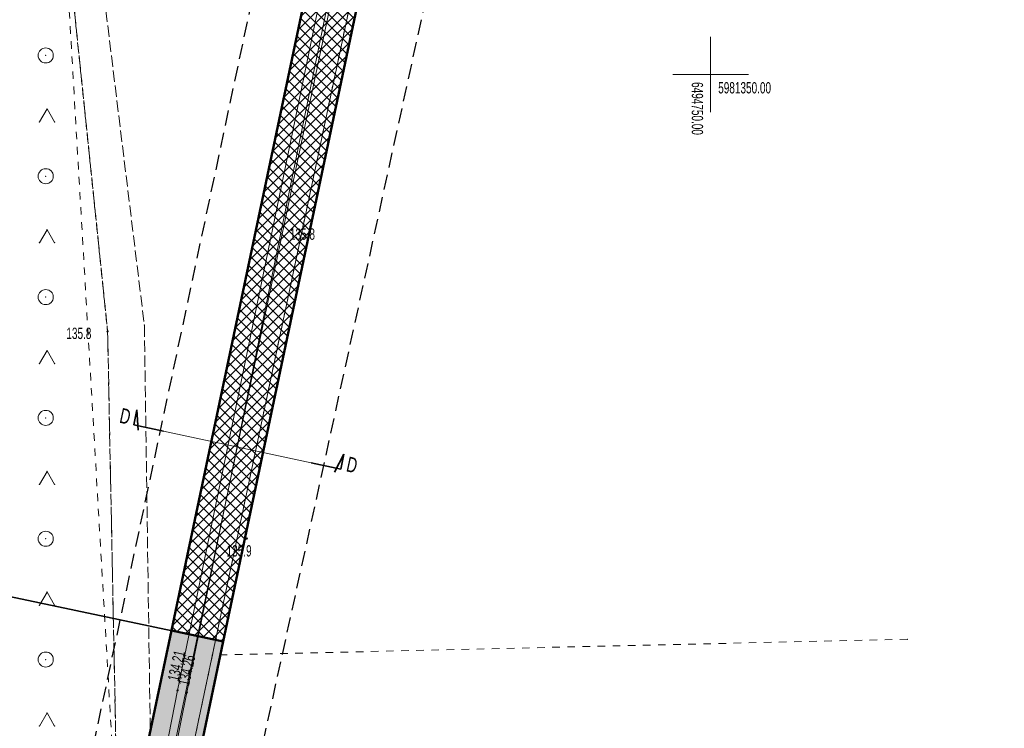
# Model space of a CAD drawing. Extents: x 6456700 to 6518119, y 5963420 to 5980059.
# Tile 93 of 256: x 6511973 to 6512038, y 5964856 to 5964903. Entities that reach past the tile are written whole.
import ezdxf
from ezdxf.enums import TextEntityAlignment as Align

# ---------------------------------------------------------------- set-up
doc = ezdxf.new("R2010")
doc.units = 0
doc.header["$MEASUREMENT"] = 0
for name, pattern in [('L_0_03', [1, 0.5, -0.5]), ('L_0_04', [1.5, 1, -0.5]), ('L_0_52', [1, 0.75, -0.25]), ('L_0_5A', [0.75, 0.5, -0.25])]:
    doc.linetypes.add(name, pattern=pattern)
doc.layers.get('0').update_dxf_attribs({"color": 2, "linetype": 'CONTINUOUS', "lineweight": 5})
for name, color, linetype, lineweight in [('18mm Kreska ciągła', 7, 'CONTINUOUS', 18), ('218_kontur_uzytku_gruntowego', 96, 'L_0_03', 18), ('219_dzialka_ewidencyjna', 7, 'CONTINUOUS', 18), ('35mm Ciągła', 7, 'CONTINUOUS', 35), ('50mm Kreska ciągła', 7, 'CONTINUOUS', 50), ('9mm Kreska ciągła', 252, 'CONTINUOUS', 9), ('jezdnia', 7, 'CONTINUOUS', 18), ('pikieta_naturalna', 7, 'CONTINUOUS', 18), ('pikieta_naturalna_Atr2', 7, 'CONTINUOUS', 18), ('przewod_kanalizacyjny', 7, 'CONTINUOUS', 18), ('przewod_wodociagowy', 7, 'CONTINUOUS', 18), ('rzedna', 7, 'CONTINUOUS', 18), ('rzedna_Atr2', 7, 'CONTINUOUS', 18), ('siatka_krzyrzy', 7, 'CONTINUOUS', 18), ('teren_zalesiony', 7, 'CONTINUOUS', 18), ('Zakres', 7, 'CONTINUOUS', 18)]:
    doc.layers.add(name, color=color, linetype=linetype, lineweight=lineweight)
doc.styles.get("Standard").update_dxf_attribs({"font": 'txt', "width": 0.75})
doc.styles.add('Znaczniki', font='GOTHIC.TTF', dxfattribs={"width": 0.7})

# ---------------------------------------------------------------- blocks, each defined once
blk = doc.blocks.new('mdcp_nowa')
at = {"layer": 'pikieta_naturalna', "linetype": 'Continuous', "lineweight": 18}
for points in [[(6494723.11, 5981340.555, 1), (6494723.11, 5981340.645, 1)], [(6494710.11, 5981332.945, 1), (6494710.11, 5981333.035, 1)], [(6494719.31, 5981319.235, 1), (6494719.31, 5981319.325, 1)]]:
    blk.add_hatch(color=18, dxfattribs=at).paths.add_polyline_path(points)
at = {"layer": 'rzedna', "linetype": 'Continuous', "lineweight": 18}
for points in [[(6494714.74, 5981309.175, 1), (6494714.74, 5981309.265, 1)], [(6494715.35, 5981309.045, 1), (6494715.35, 5981309.135, 1)]]:
    blk.add_hatch(color=18, dxfattribs=at).paths.add_polyline_path(points)
blk.add_point((6494763.016, 5981312.616))
at = {"layer": '218_kontur_uzytku_gruntowego', "lineweight": 18, "flags": 128}
for points in [[(6494710.63, 5981301.79), (6494704.6, 5981405.16)], [(6494721.07, 5981345.14), (6494728.97, 5981382.54)], [(6494717.04, 5981311.56), (6494731.9, 5981381.92)], [(6494713.86, 5981310.97), (6494721.07, 5981345.14)], [(6494763.016, 5981312.616), (6494717.04, 5981311.56)], [(6494713.86, 5981296.49), (6494717.04, 5981311.56)], [(6494710.85, 5981296.74), (6494713.86, 5981310.97)]]:
    blk.add_lwpolyline(points, dxfattribs=at)
at = {"layer": '218_kontur_uzytku_gruntowego'}
for p in [(6494721.07, 5981345.14), (6494721.07, 5981345.14), (6494721.07, 5981345.14), (6494721.07, 5981345.14), (6494717.04, 5981311.56), (6494717.04, 5981311.56), (6494717.04, 5981311.56), (6494717.04, 5981311.56), (6494717.04, 5981311.56), (6494717.04, 5981311.56), (6494713.86, 5981310.97), (6494713.86, 5981310.97), (6494713.86, 5981310.97), (6494713.86, 5981310.97)]:
    blk.add_point(p, dxfattribs=at)
at = {"layer": '219_dzialka_ewidencyjna', "color": 3, "linetype": 'Continuous', "lineweight": 18, "flags": 128}
for points in [[(6494710.85, 5981296.74), (6494728.97, 5981382.54)], [(6494713.86, 5981296.49), (6494731.9, 5981381.92)]]:
    blk.add_lwpolyline(points, dxfattribs=at)
at = {"layer": 'jezdnia', "color": 7, "linetype": 'L_0_52', "lineweight": 18, "flags": 128}
blk.add_lwpolyline([(6494689.93, 5981416.78), (6494706.92, 5981400.82), (6494709.41, 5981359.01), (6494712.54, 5981333.42), (6494712.98, 5981303.17), (6494713.31, 5981300.28), (6494713.85, 5981296.4), (6494712.82, 5981273.82), (6494714.22, 5981236.42), (6494712.46, 5981224.52), (6494707.96, 5981224.18), (6494709.02, 5981238.31), (6494710.21, 5981273.66), (6494710.7, 5981303.42), (6494710.11, 5981332.99), (6494707.44, 5981358.78), (6494704.94, 5981398.86), (6494688.46, 5981414.69)], close=True, dxfattribs=at)
at = {"layer": 'jezdnia'}
for p in [(6494712.54, 5981333.42), (6494710.11, 5981332.99)]:
    blk.add_point(p, dxfattribs=at)
at = {"layer": 'pikieta_naturalna', "color": 7, "linetype": 'Continuous', "lineweight": 18}
for centre in [(6494723.11, 5981340.6), (6494710.11, 5981332.99), (6494719.31, 5981319.28)]:
    blk.add_circle(centre, 0.045, dxfattribs=at)
at = {"layer": 'pikieta_naturalna'}
for p in [(6494723.11, 5981340.6), (6494710.11, 5981332.99), (6494719.31, 5981319.28)]:
    blk.add_point(p, dxfattribs=at)
at = {"layer": 'przewod_kanalizacyjny', "color": 34, "linetype": 'Continuous', "lineweight": 18, "flags": 128}
blk.add_lwpolyline([(6494710.02, 5981224.59), (6494712.73, 5981299.13), (6494714.74, 5981309.22), (6494725.45, 5981361.32), (6494736.71, 5981416.58), (6494748.57, 5981474.51), (6494759.64, 5981528.56), (6494769.33, 5981575.9), (6494780.23, 5981628.88), (6494789.56, 5981673.48), (6494801.12, 5981726.88), (6494812.93, 5981781.06), (6494824.61, 5981835.02), (6494837.01, 5981892.75), (6494849.07, 5981948.89), (6494861.07, 5982003.73), (6494867.35, 5982032.39), (6494874.85, 5982069.31)], dxfattribs=at)
at = {"layer": 'przewod_kanalizacyjny'}
blk.add_point((6494714.74, 5981309.22), dxfattribs=at)
at = {"layer": 'przewod_wodociagowy', "color": 5, "linetype": 'Continuous', "lineweight": 18, "flags": 128}
blk.add_lwpolyline([(6494892.06, 5982140.59), (6494877.83, 5982080.71), (6494875.47, 5982069.24), (6494867.82, 5982032.34), (6494861.63, 5982003.58), (6494849.58, 5981948.68), (6494837.65, 5981892.5), (6494825.12, 5981834.8), (6494813.48, 5981780.79), (6494801.71, 5981726.67), (6494790.16, 5981673.27), (6494780.64, 5981628.68), (6494769.72, 5981575.76), (6494760.13, 5981528.44), (6494749.03, 5981474.44), (6494737.27, 5981416.53), (6494726.02, 5981361.28), (6494715.35, 5981309.09), (6494713.3, 5981298.99), (6494710.89, 5981224.49)], dxfattribs=at)
at = {"layer": 'przewod_wodociagowy'}
blk.add_point((6494715.35, 5981309.09), dxfattribs=at)
at = {"layer": 'rzedna', "color": 7, "linetype": 'Continuous', "lineweight": 18}
for centre in [(6494714.74, 5981309.22), (6494715.35, 5981309.09)]:
    blk.add_circle(centre, 0.045, dxfattribs=at)
at = {"layer": 'rzedna'}
for p in [(6494714.74, 5981309.22), (6494715.35, 5981309.09)]:
    blk.add_point(p, dxfattribs=at)
at = {"layer": 'siatka_krzyrzy', "linetype": 'Continuous', "lineweight": 18, "flags": 128}
for points in [[(6494750, 5981347.5), (6494750, 5981352.5)], [(6494747.5, 5981350), (6494752.5, 5981350)]]:
    blk.add_lwpolyline(points, dxfattribs=at)
at = {"layer": 'teren_zalesiony', "color": 7, "linetype": 'L_0_5A', "lineweight": 18, "flags": 128}
blk.add_lwpolyline([(6494698.67, 5981224.19), (6494696.16, 5981225.8), (6494692.81, 5981249.42), (6494692.53, 5981259.85), (6494691.16, 5981277.24), (6494686.93, 5981297.02), (6494689.27, 5981334.06), (6494688.46, 5981414.69), (6494704.94, 5981398.86), (6494707.44, 5981358.78), (6494710.11, 5981332.99), (6494710.7, 5981303.42), (6494710.21, 5981273.66), (6494709.02, 5981238.31), (6494707.96, 5981224.18)], close=True, dxfattribs=at)
at = {"layer": 'teren_zalesiony', "color": 7, "linetype": 'Continuous', "lineweight": 18, "flags": 128}
for points in [[(6494705.603, 5981346.863), (6494706.103, 5981347.729)], [(6494706.103, 5981347.729), (6494706.603, 5981346.863)], [(6494705.603, 5981338.863), (6494706.103, 5981339.729)], [(6494706.103, 5981339.729), (6494706.603, 5981338.863)], [(6494705.603, 5981330.863), (6494706.103, 5981331.729)], [(6494706.103, 5981331.729), (6494706.603, 5981330.863)], [(6494705.603, 5981322.863), (6494706.103, 5981323.729)], [(6494706.103, 5981323.729), (6494706.603, 5981322.863)], [(6494705.603, 5981314.863), (6494706.103, 5981315.729)], [(6494706.103, 5981315.729), (6494706.603, 5981314.863)], [(6494705.603, 5981306.863), (6494706.103, 5981307.729)], [(6494706.103, 5981307.729), (6494706.603, 5981306.863)]]:
    blk.add_lwpolyline(points, dxfattribs=at)
at = {"layer": 'teren_zalesiony', "color": 7, "linetype": 'Continuous', "lineweight": 18}
for centre in [(6494706.016, 5981351.266), (6494706.016, 5981343.266), (6494706.016, 5981335.266), (6494706.016, 5981327.266), (6494706.016, 5981319.266), (6494706.016, 5981311.266)]:
    blk.add_circle(centre, 0.5, dxfattribs=at)
at = {"layer": 'teren_zalesiony'}
for p in [(6494706.016, 5981351.266), (6494706.103, 5981347.729), (6494706.103, 5981347.729), (6494705.603, 5981346.863), (6494706.603, 5981346.863), (6494706.016, 5981343.266), (6494706.103, 5981339.729), (6494706.103, 5981339.729), (6494705.603, 5981338.863), (6494706.603, 5981338.863), (6494706.016, 5981335.266), (6494710.11, 5981332.99), (6494706.103, 5981331.729), (6494706.103, 5981331.729), (6494705.603, 5981330.863), (6494706.603, 5981330.863), (6494706.016, 5981327.266), (6494706.103, 5981323.729), (6494706.103, 5981323.729), (6494705.603, 5981322.863), (6494706.603, 5981322.863), (6494706.016, 5981319.266), (6494706.103, 5981315.729), (6494706.103, 5981315.729), (6494705.603, 5981314.863), (6494706.603, 5981314.863), (6494706.016, 5981311.266), (6494706.103, 5981307.729), (6494706.103, 5981307.729), (6494705.603, 5981306.863), (6494706.603, 5981306.863)]:
    blk.add_point(p, dxfattribs=at)
at = {"layer": 'Zakres', "linetype": 'L_0_04', "lineweight": 25, "flags": 128}
blk.add_lwpolyline([(6495113.77, 5985050.22), (6495121.12, 5984877.07), (6495125.76, 5984757.87), (6495129.89, 5984649.81), (6495141.08, 5984611.3), (6495145.77, 5984544.53), (6495147.36, 5984487.27), (6495157.22, 5984392.07), (6495162.95, 5984387.45), (6495180.24, 5984384.16), (6495229.5, 5984386.61), (6495251.65, 5984373.41), (6495258.77, 5984357.12), (6495255.44, 5984330.44), (6495250.77, 5984304.39), (6495252.21, 5984282.78), (6495255.46, 5984256.45), (6495254.94, 5984238.25), (6495266.4, 5984211), (6495277.24, 5984182.33), (6495294.2, 5984133.19), (6495300.94, 5984095.37), (6495313.24, 5984037.69), (6495317.44, 5983978.18), (6495300.35, 5983922.18), (6495282.35, 5983883.38), (6495266.21, 5983862.23), (6495242.03, 5983839.67), (6495211.11, 5983816.86), (6495158.26, 5983772.66), (6495130.6, 5983651.16), (6495116.31, 5983543.43), (6495129.51, 5983346.73), (6495134.58, 5983264.71), (6495139.64, 5983186.97), (6495193.25, 5983077.94), (6495199.2, 5983041.97), (6495206.23, 5983026), (6495208.96, 5983004.88), (6495202.27, 5982979.48), (6495202.42, 5982950.13), (6495209.35, 5982897.38), (6495215.97, 5982850.34), (6495228.6, 5982809.97), (6495226.85, 5982778.82), (6495225.04, 5982750.56), (6495220.26, 5982723.37), (6495226.54, 5982679.97), (6495206.06, 5982669.48), (6495192.68, 5982657.71), (6495184.57, 5982648.65), (6495174.78, 5982624.58), (6495164.23, 5982604.61), (6495150.7, 5982588.3), (6495137.69, 5982582.43), (6495118.26, 5982573.75), (6495100.35, 5982558.42), (6495090.36, 5982544.99), (6495075.87, 5982519.06), (6495060.83, 5982499.68), (6495049.41, 5982485.49), (6495035.07, 5982459.7), (6495006.7, 5982406.64), (6494980.89, 5982351.84), (6494944.35, 5982293.29), (6494925.72, 5982250.11), (6494905.2, 5982190.37), (6494898.43, 5982153.5), (6494879.51, 5982063.89), (6494864.14, 5981992.66), (6494816.93, 5981768.61), (6494777.79, 5981577.7), (6494739.84, 5981394.72), (6494718.65, 5981297.89), (6494716.45, 5981237.31), (6494738.62, 5981208.21), (6494776.48, 5981173.06), (6494817.16, 5981137.44), (6494847.63, 5981109.8), (6494877.39, 5981077.08), (6494912.75, 5981030.55), (6494916.06, 5981014.71), (6494903.86, 5980957.01), (6494916.13, 5980953.51), (6494892.32, 5980927.59), (6494850.7, 5980858.8), (6494806.81, 5980779.89), (6494785.1, 5980753.49), (6494715.22, 5980723.29), (6494679.96, 5980686.78), (6494651.35, 5980651.29), (6494549.14, 5980683.24), (6494511.84, 5980659.66), (6494443.61, 5980630.33), (6494428.78, 5980598.6), (6494431.58, 5980579.46), (6494420.56, 5980549.76), (6494416.45, 5980528.2), (6494403.86, 5980507.16), (6494388.89, 5980482.96), (6494365.32, 5980407.99), (6494335.67, 5980315.15), (6494332.29, 5980297.41), (6494335.1, 5980278.18), (6494347.25, 5980254.84), (6494336.79, 5980250.09), (6494300.04, 5980271.34), (6494320.8, 5980301.43), (6494336.81, 5980349.17), (6494344.85, 5980380.92), (6494360.85, 5980437.13), (6494374.18, 5980476.38), (6494386.14, 5980498.84), (6494403.02, 5980528.52), (6494411.33, 5980563.19), (6494420.84, 5980586.25), (6494420.25, 5980601.11), (6494434.95, 5980635.94), (6494446.75, 5980644.99), (6494465.77, 5980647.27), (6494513.02, 5980669.46), (6494507.85, 5980679.68), (6494547.89, 5980705.83), (6494570.06, 5980691.34), (6494636.17, 5980669.05), (6494706.14, 5980756.86), (6494742.78, 5980772.58), (6494798.53, 5980814.27), (6494826.12, 5980867.97), (6494849.57, 5980908.6), (6494845.35, 5980942.01), (6494853.94, 5980970.83), (6494891.08, 5980960.54), (6494890.11, 5980965.73), (6494903.94, 5981025.69), (6494869.98, 5981070.3), (6494770.97, 5981160.58), (6494728.18, 5981200.64), (6494706.13, 5981229.56), (6494707.94, 5981299.75), (6494728.84, 5981398.1), (6494767.06, 5981580.19), (6494806.17, 5981770.55), (6494854.36, 5981994.76), (6494869.73, 5982065.97), (6494888.61, 5982155.44), (6494891.67, 5982173.95), (6494895.82, 5982197.45), (6494916.38, 5982253.72), (6494935.47, 5982297.95), (6494954.97, 5982331.67), (6494972.09, 5982356.64), (6494997.76, 5982411.14), (6495026.29, 5982464.48), (6495041.09, 5982491.09), (6495052.99, 5982505.88), (6495067.51, 5982524.6), (6495081.94, 5982550.43), (6495092.99, 5982565.28), (6495112.86, 5982582.29), (6495133.59, 5982591.55), (6495144.48, 5982596.46), (6495155.87, 5982610.19), (6495165.7, 5982628.8), (6495175.96, 5982654.03), (6495185.62, 5982664.83), (6495200.4, 5982677.82), (6495212.49, 5982688.04), (6495209.64, 5982723.43), (6495215.22, 5982750.57), (6495216.87, 5982779.54), (6495218.31, 5982809.31), (6495206.86, 5982847.92), (6495199.44, 5982894.74), (6495192.11, 5982948.71), (6495190.16, 5982979.24), (6495183.47, 5983075.16), (6495129.79, 5983184.34), (6495124.6, 5983264.07), (6495119.53, 5983346.09), (6495106.27, 5983543.75), (6495120.74, 5983652.9), (6495148.75, 5983779.42), (6495204.15, 5983826.04), (6495273.41, 5983889.36), (6495288.53, 5983927.42), (6495300.83, 5983964.69), (6495303.91, 5983980.14), (6495301.32, 5984039.55), (6495291.1, 5984093.63), (6495284.5, 5984130.67), (6495267.84, 5984178.93), (6495257.12, 5984207.3), (6495244.96, 5984236.19), (6495244.79, 5984255.42), (6495242.25, 5984281.97), (6495240.71, 5984304.95), (6495245.55, 5984331.94), (6495248.51, 5984355.64), (6495243.77, 5984366.47), (6495226.98, 5984376.47), (6495179.54, 5984374.12), (6495158.61, 5984378.09), (6495147.7, 5984386.91), (6495137.38, 5984486.61), (6495135.78, 5984544.04), (6495131.18, 5984609.54), (6495119.95, 5984648.2), (6495115.76, 5984757.49), (6495111.12, 5984876.67), (6495103.73, 5985050.93), (6495109.36, 5985081.73), (6495120.41, 5985085.88)], close=True, dxfattribs=at)
at = {"layer": 'pikieta_naturalna_Atr2', "color": 7, "lineweight": 15, "width": 0.66}
for s, p in [('135.8', (6494722.17, 5981339.81)), ('135.8', (6494707.38, 5981333.24)), ('135.9', (6494717.98, 5981318.84))]:
    blk.add_text(s, height=0.75, dxfattribs=at).set_placement(p, align=Align.TOP_LEFT)
at = {"layer": 'rzedna_Atr2', "color": 7, "lineweight": 15, "width": 0.66}
for s, rotation, p in [('134.21', 77.4, (6494714.068, 5981309.953)), ('134.26', 77.7, (6494714.757, 5981309.65))]:
    blk.add_text(s, height=0.75, rotation=rotation, dxfattribs=at).set_placement(p, align=Align.TOP_LEFT)
at = {"layer": 'siatka_krzyrzy', "lineweight": 15, "width": 0.66}
blk.add_text('5981350.00', height=0.75, dxfattribs=at).set_placement((6494750.5, 5981349.5), align=Align.TOP_LEFT)
blk.add_text('6494750.00', height=0.75, rotation=270, dxfattribs=at).set_placement((6494749.5, 5981349.5), align=Align.TOP_LEFT)

msp = doc.modelspace()

# ---------------------------------------------------------------- block references
at = {"linetype": 'ByBlock'}
msp.add_blockref('mdcp_nowa', (17268.786, -16450.998), dxfattribs=at)

# ---------------------------------------------------------------- next in the draw order: hatches: boundary and pattern name
at = {"layer": '9mm Kreska ciągła'}
h = msp.add_hatch(dxfattribs=at)
h.set_pattern_fill('ANSI37', color=256, scale=4)
h.set_pattern_definition([(45, (6511243.1387, 5964620.2961), (-0.3535534, 0.3535534), []), (135, (6511243.1387, 5964620.2961), (-0.3535534, -0.3535534), [])])
h.paths.add_polyline_path([(6512110.549, 5965467.143), (6512113.974, 5965466.422), (6511986.548, 5964861.463), (6511983.124, 5964862.184)])
h = msp.add_hatch(dxfattribs=at)
h.set_pattern_fill('SAND_AND_LIME', color=4, scale=0.1)
h.set_pattern_definition([(37.5, (6511105.61541, 5964688.20478), (-0.006803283, 0.208096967), [0, -0.16416, 0, -0.1836, 0, -0.1755]), (7.5, (6511105.6154, 5964688.20478), (0.19113588, 0.304791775), [0, -0.08856, 0, -0.14796, 0, -0.0567]), (327.5, (6511105.48257, 5964688.20478), (0.33632732, 0.000611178), [0, -0.054, 0, -0.1944, 0, -0.2538]), (317.5, (6511105.48257, 5964688.20478), (0.32466167, 0.09478896), [0, -0.027, 0, -0.12744, 0, -0.1458])])
h.paths.add_polyline_path([(6511978.323, 5964786.598), (6511979.458, 5964841.676, -0.046783), (6511980.24, 5964848.494), (6511983.124, 5964862.184), (6511986.548, 5964861.463), (6511983.665, 5964847.772, 0.046783), (6511982.958, 5964841.604), (6511981.823, 5964786.526, 0.193797), (6511986.655, 5964773.776), (6511986.28, 5964773.43), (6511984.082, 5964771.403), (6511984.082, 5964771.402, -0.193797)])

# ---------------------------------------------------------------- next in the draw order: linework, layer by layer
at = {"layer": '18mm Kreska ciągła', "color": 4, "ltscale": 0.1}
msp.add_lwpolyline([(6512168.646, 5965713.182), (6512167.854, 5965712.712, 0.209217), (6512163.177, 5965706.2), (6512131.016, 5965555.627, 0.000754), (6512124.763, 5965526.137), (6511981.952, 5964848.133, 0.046783), (6511981.208, 5964841.64), (6511980.073, 5964786.562, 0.193797), (6511985.368, 5964772.589), (6512012.531, 5964743.143, 0.025742), (6512030.868, 5964725.211), (6512140.209, 5964628.776, -0.068261), (6512158.093, 5964608.042), (6512174.467, 5964582.799, -0.215922), (6512178.786, 5964554.241), (6512162.669, 5964497.166, 0.284572), (6512165.572, 5964487.044), (6512166.371, 5964486.319)], format="xyb", dxfattribs=at)
at = {"layer": '35mm Ciągła'}
for p, q in [((6511980.63, 5964875.816), (6511980.839, 5964876.794)), ((6511980.839, 5964876.794), (6511980.918, 5964875.453)), ((6511982.585, 5964875.397), (6511980.63, 5964875.816)), ((6511994.528, 5964873.857), (6511993.906, 5964872.666)), ((6511994.318, 5964872.88), (6511994.528, 5964873.857)), ((6511992.363, 5964873.299), (6511994.318, 5964872.88)), ((6511984.836, 5964861.824), (6511955.479, 5964868.002))]:
    msp.add_line(p, q, dxfattribs=at)
at = {"layer": '35mm Ciągła', "lineweight": 5}
msp.add_line((6511982.585, 5964875.397), (6511992.363, 5964873.299), dxfattribs=at)
at = {"layer": '50mm Kreska ciągła', "color": 6, "ltscale": 0.1}
msp.add_line((6511986.548, 5964861.463), (6511983.124, 5964862.184), dxfattribs=at)
for points in [[(6512123.051, 5965526.497), (6511983.124, 5964862.184)], [(6512126.476, 5965525.776), (6511986.548, 5964861.463)]]:
    msp.add_lwpolyline(points, dxfattribs=at)
at = {"layer": '50mm Kreska ciągła', "color": 5, "ltscale": 0.1}
for points in [[(6511983.124, 5964862.184), (6511980.24, 5964848.494, 0.046783), (6511979.458, 5964841.676), (6511978.323, 5964786.598, 0.193788), (6511984.081, 5964771.403)], [(6511986.548, 5964861.463), (6511983.665, 5964847.772, 0.046783), (6511982.958, 5964841.604), (6511981.823, 5964786.526, 0.193797), (6511986.655, 5964773.776)]]:
    msp.add_lwpolyline(points, format="xyb", dxfattribs=at)

# ---------------------------------------------------------------- next in the draw order: texts
at = {"layer": '35mm Ciągła', "char_height": 1, "width": 1.41349, "rotation": 347.89185, "style": 'Znaczniki'}
for insert, attachment_point in [((6511979.838, 5964876.938), 1), ((6511995.5, 5964873.578), 3)]:
    msp.add_mtext('D', dxfattribs=dict(at, insert=insert, attachment_point=attachment_point))

doc.saveas('drawing.dxf')
